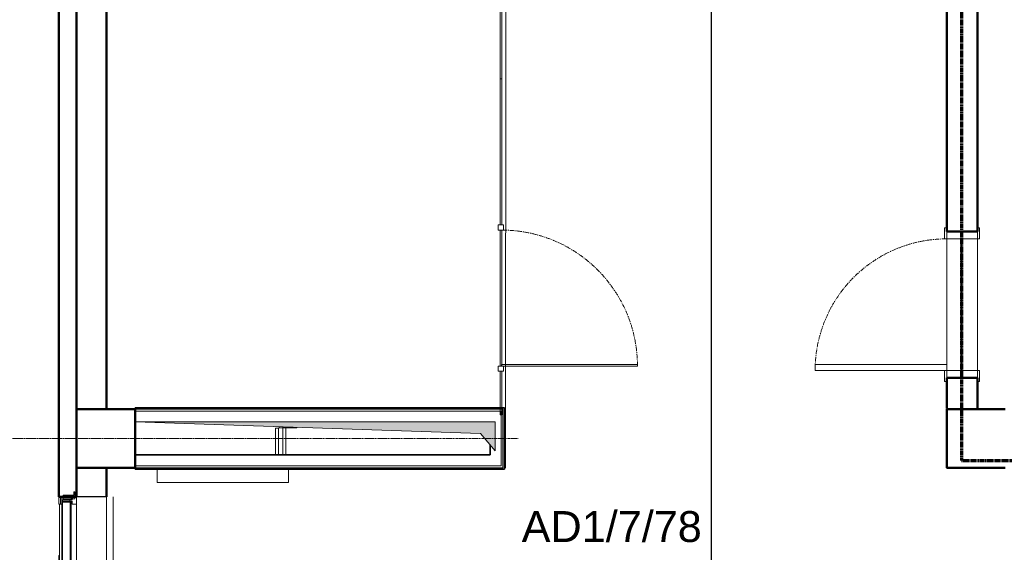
# Model space of a CAD drawing. Header units: millimetres. Extents: x -197461 to 862495, y -970068 to 63888.
# Tile 30 of 205: x -117762 to -111030, y -622045 to -618402. Entities that reach past the tile are written whole.
import ezdxf

# ---------------------------------------------------------------- set-up
doc = ezdxf.new("R2010")
doc.units = ezdxf.units.MM
for name, pattern in [('CENTER', [50.8, 31.75, -6.35, 6.35, -6.35]), ('Grid Line', [22.225, 12.7, -3.175, 3.175, -3.175]), ('HIDDEN', [9.525, 6.35, -3.175]), ('Overhead', [3.96875, 2.38125, -1.5875])]:
    doc.linetypes.add(name, pattern=pattern)
doc.layers.get('0').update_dxf_attribs({"linetype": 'CONTINUOUS'})
for name, color, linetype, lineweight in [('A-AREA', 32, 'CONTINUOUS', 5), ('A-DETL', 90, 'CONTINUOUS', 5), ('A-DETL-GENF', 92, 'CONTINUOUS', 5), ('A-DETL-MEDM', 33, 'CONTINUOUS', 25), ('A-DETL-THIN', 151, 'CONTINUOUS', 5), ('A-DETL-WIDE', 214, 'CONTINUOUS', 35), ('A-Door', 252, 'CONTINUOUS', 0), ('A-FLOR', 192, 'CONTINUOUS', 5), ('A-Glaz-Curt', 4, 'CONTINUOUS', 0), ('A-Wall', 252, 'CONTINUOUS', 0), ('G-IMPT', 8, 'CONTINUOUS', 5), ('I-WALL', 2, 'CONTINUOUS', 18), ('M-EQPM', 50, 'CONTINUOUS', 5), ('P-PIPE', 3, 'CONTINUOUS', 5), ('S-Cols', 52, 'CONTINUOUS', 0), ('S-GRID', 1, 'CONTINUOUS', 9)]:
    doc.layers.add(name, color=color, linetype=linetype, lineweight=lineweight)
doc.layers.add('UAS', color=240, linetype='CONTINUOUS')
doc.styles.add('ARIAL', font='arialbd.ttf')

# ---------------------------------------------------------------- blocks, each defined once
blk = doc.blocks.new('PBL_BIOR_pilndurvis - BIOR 1000 x 2100mm metāla EI-30-4004855-Trešā stāva plāns uz atzīmes 6_800')
at = {"layer": 'A-Door'}
for p, q in [((-525, 105), (-525, 120)), ((-525, 120), (-450, 120)), ((-450, 105), (-500, 105)), ((-500, 105), (-450, 105)), ((-450, 120), (-450, 105)), ((-450, 105), (-450, -105)), ((450, 105), (450, 120)), ((450, 120), (525, 120)), ((500, 105), (450, 105)), ((450, -105), (450, 105)), ((450, 105), (500, 105)), ((525, 120), (525, 105)), ((-525, -120), (-525, -105)), ((-450, -120), (-525, -120)), ((-500, -105), (-450, -105)), ((-450, -105), (-500, -105)), ((-450, -105), (-450, -120)), ((410, -105), (410, -1005)), ((450, -105), (410, -105)), ((450, -105), (450, -1005)), ((450, -120), (450, -105)), ((450, -105), (500, -105)), ((500, -105), (450, -105)), ((525, -120), (450, -120)), ((525, -105), (525, -120)), ((450, -1005), (410, -1005))]:
    blk.add_line(p, q, dxfattribs=at)
at = {"layer": 'A-Door', "color": 250, "linetype": 'CENTER', "lineweight": 5}
blk.add_line((450, -105), (450, -1005), dxfattribs=at)
blk.add_arc((450, -105), 900, 180, 270, dxfattribs=at)
blk = doc.blocks.new('788507_788512_ventil compact cv22 h_ 500mm - wysokość 500mm-V5-Trešā stāva plāns uz atzīmes 6_800')
at = {"layer": 'M-EQPM', "color": 252}
for p, q in [((0, -9.9), (0, -102)), ((900, -9.9), (900, -102)), ((900, -102), (0, -102))]:
    blk.add_line(p, q, dxfattribs=at)
blk = doc.blocks.new('Door-Opening - 1500x9120-3382745-Trešā stāva plāns uz atzīmes 6_800')
at = {"layer": 'A-DETL-GENF', "linetype": 'Overhead'}
for p, q in [((741.8, 102.5), (-758.2, 102.5)), ((-758.2, -102.5), (741.8, -102.5))]:
    blk.add_line(p, q, dxfattribs=at)
at = {"layer": 'A-DETL-MEDM'}
for p, q in [((-758.2, 102.5), (-758.2, -102.5)), ((741.8, -102.5), (741.8, 102.5))]:
    blk.add_line(p, q, dxfattribs=at)
blk = doc.blocks.new('SchueCal_CurtainWall_3335844 - CurtainWall_3335844-3446197-Trešā stāva plāns uz atzīmes 6_800')
at = {"layer": 'A-Glaz-Curt', "lineweight": 18}
for p, q in [((-750, 214), (-750, 194)), ((-700, 214), (-750, 214)), ((-701.5, 203.9), (-748.5, 203.9)), ((-748.5, 203.9), (-748.5, 194)), ((-701.5, 194), (-701.5, 203.9)), ((-700, 194), (-700, 214)), ((700, 214), (700, 194)), ((750, 214), (700, 214)), ((748.5, 203.9), (701.5, 203.9)), ((701.5, 203.9), (701.5, 194)), ((748.5, 194), (748.5, 203.9)), ((750, 194), (750, 214)), ((-737, 185), (-762, 185)), ((-762, 185), (-762, 111)), ((-750, 194), (-700, 194)), ((-748.5, 194), (-701.5, 194)), ((-737, 105), (-737, 185)), ((-720, 188.7), (-730, 188.7)), ((-730, 188.7), (-730, 140)), ((-720, 140), (-730, 140)), ((-730, 140), (-730, 124)), ((-730, 140), (-720, 140)), ((-720, 140), (-720, 188.7)), ((-720, 124), (-720, 140)), ((-713, 189), (-713, 137)), ((713, 189), (-713, 189)), ((-713, 137), (713, 137)), ((700, 194), (750, 194)), ((701.5, 194), (748.5, 194)), ((713, 137), (713, 189)), ((730, 188.7), (720, 188.7)), ((720, 188.7), (720, 140)), ((730, 140), (720, 140)), ((720, 140), (720, 124)), ((720, 140), (730, 140)), ((730, 140), (730, 188.7)), ((730, 124), (730, 140)), ((762, 185), (737, 185)), ((737, 185), (737, 105)), ((762, 111), (762, 185)), ((-762, 111), (-785, 111)), ((-785, 111), (-785, 105)), ((-785, 105), (-737, 105)), ((-750, 130), (-750, 122)), ((-737.6, 130), (-750, 130)), ((-730, 124), (-750, 124)), ((-750, 124), (-750, 93)), ((-750, 122), (-737.6, 122)), ((-737.6, 122), (-737.6, 130)), ((-700, 124), (-720, 124)), ((-700, 93), (-700, 124)), ((720, 124), (700, 124)), ((700, 124), (700, 93)), ((750, 124), (730, 124)), ((737, 105), (785, 105)), ((750, 130), (737.6, 130)), ((737.6, 130), (737.6, 122)), ((737.6, 122), (750, 122)), ((750, 122), (750, 130)), ((750, 93), (750, 124)), ((785, 111), (762, 111)), ((785, 105), (785, 111))]:
    blk.add_line(p, q, dxfattribs=at)
at = {"layer": 'G-IMPT'}
for p, q in [((201.5, 280), (70.5, 280)), ((70.5, 278.7), (70.5, 270)), ((70.5, 270), (70.5, 261.3)), ((201.5, 213), (201.5, 280)), ((-699.5, 194), (-699.5, 209)), ((-699.5, 209), (699.5, 209)), ((70.5, 260), (181.5, 260)), ((175.2, 213), (175.2, 209)), ((175.2, 209), (175.2, 213)), ((207.7, 213), (175.2, 213)), ((181.5, 260), (181.5, 213)), ((207.7, 209), (207.7, 213)), ((207.7, 209), (207.7, 213)), ((350, 214), (300, 214)), ((300, 214), (300, 209)), ((350, 209), (350, 214)), ((699.5, 209), (699.5, 194)), ((-748.5, 194), (-701.5, 194)), ((-720, 188.7), (-715, 188.7)), ((-720, 140), (-715, 140)), ((-720, 140), (-715, 140)), ((-720, 137), (-715, 137)), ((-720, 137), (-715, 137)), ((-715, 137), (-720, 137)), ((-720, 137), (-715, 137)), ((-720, 137), (-715, 137)), ((-715, 140), (-715, 188.7)), ((-715, 188.7), (-713, 188.7)), ((-715, 130), (-715, 140)), ((-715, 140), (-713, 140)), ((-715, 140), (-713, 140)), ((-712, 189.1), (312, 189.1)), ((699.5, 194), (-699.5, 194)), ((-694, 194), (-694, 189.1)), ((-694, 189.1), (-694, 194)), ((294, 189.1), (294, 194)), ((294, 189.1), (294, 194)), ((701.5, 194), (748.5, 194)), ((713, 188.7), (715, 188.7)), ((713, 140), (715, 140)), ((713, 140), (715, 140)), ((715, 140), (715, 188.7)), ((715, 140), (715, 130)), ((715, 137), (720, 137)), ((720, 137), (715, 137)), ((715, 137), (720, 137)), ((720, 137), (715, 137)), ((715, 137), (720, 137)), ((715, 137), (720, 137)), ((-715, 134), (-719.9, 134)), ((-719.9, 134), (-719.9, 124)), ((-715, 124), (-715, 130)), ((-715, 130), (715, 130)), ((715, 130), (715, 124))]:
    blk.add_line(p, q, dxfattribs=at)
at = {"layer": 'G-IMPT', "flags": 128}
for points in [[(181.5, 260), (184.4, 262.9), (191.5, 270)], [(191.5, 270), (184.4, 262.9), (181.5, 260)], [(201.5, 280), (198.6, 277.1), (191.5, 270)], [(191.5, 270), (198.6, 277.1), (201.5, 280)]]:
    blk.add_lwpolyline(points, dxfattribs=at)
at = {"layer": 'G-IMPT'}
for start, end in [(0, 180), (180, 218.7141), (321.2859, 0)]:
    blk.add_arc((-642, 216.3), 12, start, end, dxfattribs=at)
blk = doc.blocks.new('SchueCal_CurtainWall_3335844 - Type 1-3525513-Trešā stāva plāns uz atzīmes 6_800')
blk.add_blockref('SchueCal_CurtainWall_3335844 - CurtainWall_3335844-3446197-Trešā stāva plāns uz atzīmes 6_800', (0, 0))
blk = doc.blocks.new('PBL_BIOR_stiklotas_GEZE_02 - BIOR 1000 x 2100mm BIOR 1000 x 2100mm stiklojumā-V7-Trešā stāva plāns uz atzīmes 6_800')
at = {"layer": 'A-Door'}
for p, q in [((455, 40), (455, 970)), ((465, 970), (455, 970)), ((465, 40), (465, 970)), ((-465, 53), (-500, 53)), ((-500, 53), (-500, 41.9)), ((-500, 31.9), (-500, 17)), ((-500, 17), (-465, 17)), ((-465, 17), (-465, 53)), ((465, 40), (455, 40)), ((500, 53), (465, 53)), ((465, 53), (465, 17)), ((465, 17), (500, 17)), ((500, 42), (500, 53)), ((500, 17), (500, 32))]:
    blk.add_line(p, q, dxfattribs=at)
at = {"layer": 'A-Door', "color": 250, "linetype": 'CENTER', "lineweight": 5}
blk.add_line((465, 40), (465, 970), dxfattribs=at)
blk.add_arc((465, 40), 930, 90, 180, dxfattribs=at)
blk = doc.blocks.new('System Panel - pbl - bior - geze starpsienas stiklojums-3638960-Trešā stāva plāns uz atzīmes 6_800')
at = {"layer": 'A-Glaz-Curt', "color": 255}
for p, q in [((-465, 10), (465, 10)), ((465, 0), (-465, 0))]:
    blk.add_line(p, q, dxfattribs=at)
blk = doc.blocks.new('System Panel - pbl - bior - geze starpsienas stiklojums-3928903-Trešā stāva plāns uz atzīmes 6_800')
at = {"layer": 'A-Glaz-Curt', "lineweight": 18}
for p, q in [((149.4, 10), (-149.4, 10)), ((-149.4, 10), (-149.4, 0)), ((-149.4, 0), (149.4, 0)), ((149.4, 0), (149.4, 10))]:
    blk.add_line(p, q, dxfattribs=at)
blk = doc.blocks.new('System Panel - pbl - bior - geze starpsienas stiklojums-3889441-Trešā stāva plāns uz atzīmes 6_800')
at = {"layer": 'A-Glaz-Curt', "lineweight": 18}
for p, q in [((500, 10), (-500, 10)), ((-500, 10), (-500, 0)), ((-500, 0), (500, 0)), ((500, 0), (500, 10))]:
    blk.add_line(p, q, dxfattribs=at)
blk = doc.blocks.new('System Panel - pbl - bior - geze starpsienas stiklojums-3633784-Trešā stāva plāns uz atzīmes 6_800')
at = {"layer": 'A-Glaz-Curt', "lineweight": 18}
for p, q in [((500, 10), (-500, 10)), ((-500, 10), (-500, 0)), ((-500, 0), (500, 0)), ((500, 0), (500, 10))]:
    blk.add_line(p, q, dxfattribs=at)

msp = doc.modelspace()

# ---------------------------------------------------------------- hatches: boundary and pattern name
at = {"layer": 'A-DETL-GENF', "true_color": 0x636466}
msp.add_hatch(color=251, dxfattribs=at).paths.add_polyline_path([(-114510.81104, -621351.30086), (-114510.81104, -621153.80086), (-116967.62531, -621153.98943), (-114610.27557, -621232.11524), (-114510.81919, -621351.29109)], flags=0)
at = {"layer": 'A-Wall', "true_color": 0x636466}
msp.add_hatch(color=251, dxfattribs=at).paths.add_polyline_path([(-117173.31557, -621066.49605), (-117168.31557, -621066.48943), (-117168.31557, -615166.49926), (-117173.31557, -615166.51684), (-117173.31557, -621066.48943)], flags=0)
h = msp.add_hatch(color=251, dxfattribs=at)
h.paths.add_polyline_path([(-111423.31212, -621061.30742), (-111418.32081, -621061.3007), (-111418.32065, -620851.30742), (-111423.31901, -620851.3763), (-111423.32065, -621061.30742)], flags=0)
h.paths.add_polyline_path([(-111423.32065, -619851.30578), (-111418.32065, -619851.30578), (-111418.32065, -616966.17226), (-111423.32065, -616966.22572), (-111423.31901, -619614.10577)], flags=0)
h.paths.add_polyline_path([(-111423.29398, -616766.17243), (-111418.32065, -616764.9225), (-111418.31524, -615171.30413), (-111218.32065, -615171.30413), (-111218.32599, -615166.30742), (-111423.32065, -615166.30742), (-111423.32065, -616766.17243)], flags=0)
h = msp.add_hatch(color=251, dxfattribs=at)
h.paths.add_polyline_path([(-111218.32065, -621061.3007), (-111213.32065, -621061.30053), (-111213.32065, -620851.30742), (-111218.32065, -620851.30742), (-111218.32065, -621053.16294)], flags=0)
h.paths.add_polyline_path([(-111218.32065, -619851.30742), (-111213.32104, -619851.30496), (-111213.32065, -615166.30413), (-111218.32065, -615166.30742), (-111218.32065, -619792.4777)], flags=0)
h = msp.add_hatch(color=251, dxfattribs=at)
h.paths.add_polyline_path([(-117173.31557, -623366.29922), (-117168.31557, -623366.29266), (-117168.31557, -623166.30086), (-117173.31557, -623166.30086), (-117173.31533, -623366.29266)], flags=0)
h.paths.add_polyline_path([(-117173.31557, -621666.30086), (-117168.31557, -621666.30086), (-117168.31557, -621466.49927), (-117173.31557, -621466.62437), (-117173.31557, -621649.41925)], flags=0)

# ---------------------------------------------------------------- linework, layer by layer
at = {"layer": 'A-AREA', "color": 251, "true_color": 0x636466}
msp.add_line((-117123.31524, -623166.10737), (-117123.36443, -621666.10737), dxfattribs=at)
at = {"layer": 'A-DETL', "color": 252, "linetype": 'HIDDEN', "lineweight": 70, "true_color": 0x939598}
msp.add_line((-111323.32065, -610766.30413), (-111323.32065, -621416.12592), dxfattribs=at)
at = {"layer": 'A-DETL', "color": 251, "linetype": 'HIDDEN', "lineweight": 70, "true_color": 0x636466}
msp.add_line((-111323.32065, -621416.12592), (-108322.03294, -621416.12592), dxfattribs=at)
at = {"layer": 'A-DETL-THIN', "color": 251, "true_color": 0x636466}
for p, q in [((-114510.81104, -621153.80086), (-116973.31524, -621153.80086)), ((-116973.31524, -621153.80086), (-114610.27557, -621232.11524)), ((-114510.81104, -621351.30086), (-114510.81104, -621153.80086)), ((-114610.27557, -621232.11524), (-114510.81104, -621351.30086))]:
    msp.add_line(p, q, dxfattribs=at)
at = {"layer": 'A-DETL-WIDE', "color": 251, "true_color": 0x636466}
for p, q in [((-111323.32065, -619901.30742), (-111323.32065, -620801.30742)), ((-111323.32065, -621061.30414), (-111323.32065, -621066.30414))]:
    msp.add_line(p, q, dxfattribs=at)
at = {"layer": 'A-FLOR', "color": 251, "true_color": 0x636466}
for p, q in [((-114438.28558, -616976.24782), (-114440.86331, -621466.45073)), ((-111423.32317, -619826.30742), (-111423.38537, -617926.30086)), ((-111323.30589, -620801.30742), (-111323.33535, -619901.30742)), ((-111323.33049, -619901.30742), (-111323.32065, -620801.30742)), ((-114448.12793, -621066.40662), (-114440.63365, -621066.40637)), ((-111423.31196, -621066.30742), (-111423.31212, -621061.30742)), ((-111223.26274, -621061.30086), (-111223.26258, -621066.30086)), ((-111213.31378, -621061.30053), (-111213.31361, -621066.29725)), ((-116013.69321, -621378.80086), (-116968.31524, -621378.80086)), ((-115964.03687, -621378.80086), (-115993.08422, -621378.80086)), ((-114545.62793, -621378.80086), (-115942.70087, -621378.80086)), ((-114440.86331, -621466.45073), (-114448.12793, -621466.45073)), ((-111423.29868, -621471.30742), (-111423.29884, -621466.30742)), ((-111023.30999, -621471.2943), (-111423.29868, -621471.30742))]:
    msp.add_line(p, q, dxfattribs=at)
at = {"layer": 'A-Wall', "color": 251, "lineweight": 50, "true_color": 0x636466}
for p, q in [((-117494.11225, -614766.5065), (-117494.11225, -621666.30086)), ((-117373.11225, -621666.30086), (-117373.11225, -614766.50254)), ((-117373.31557, -615166.49926), (-117373.31557, -621066.49927)), ((-117168.31557, -621066.49927), (-117168.31557, -615166.49926)), ((-111213.32065, -619851.30742), (-111213.32065, -615166.30413)), ((-111423.32065, -616966.17243), (-111423.32065, -619851.30742)), ((-111423.32065, -619851.30742), (-111213.32065, -619851.30742)), ((-111213.32065, -620851.30742), (-111423.32065, -620851.30742)), ((-111423.32065, -620851.30742), (-111423.32065, -621061.30742)), ((-111213.32065, -621061.30053), (-111213.32065, -620851.30742)), ((-117373.31557, -621066.49927), (-117168.31557, -621066.49927)), ((-117168.31557, -621466.49927), (-117373.31557, -621466.49927)), ((-117373.31557, -621466.49927), (-117373.31557, -621666.30086)), ((-117168.31557, -621666.30086), (-117168.31557, -621466.49927)), ((-117494.11225, -621666.30086), (-117373.31524, -621666.30086))]:
    msp.add_line(p, q, dxfattribs=at)
at = {"layer": 'A-Wall', "color": 251, "lineweight": 5, "true_color": 0x636466}
for p, q in [((-117493.11225, -614766.50647), (-117493.11225, -621666.30086)), ((-117173.31557, -615166.49926), (-117173.31557, -621066.49927)), ((-111418.32065, -615171.30413), (-111418.32065, -619851.30742)), ((-111218.32065, -615171.30413), (-111218.32065, -619851.30742)), ((-111423.32065, -620801.30742), (-111423.32065, -619901.30742)), ((-111213.32065, -619901.30742), (-111213.32065, -620801.30742)), ((-111418.32065, -620851.30742), (-111418.32065, -621061.30726)), ((-111218.32065, -620851.30742), (-111218.32065, -621061.3007)), ((-114458.12793, -621066.40695), (-116973.31397, -621066.48943)), ((-114470.62793, -621078.90736), (-116973.31356, -621078.98943)), ((-114470.62793, -621453.90768), (-114470.62793, -621078.90736)), ((-114458.12793, -621466.40768), (-114458.12793, -621066.40695)), ((-111423.32065, -621061.30742), (-111213.32065, -621061.30053)), ((-117173.31557, -621466.49927), (-117173.31557, -621666.30086)), ((-116973.31057, -621453.90768), (-114470.62793, -621453.90768)), ((-116973.31057, -621466.40768), (-114458.12793, -621466.40768))]:
    msp.add_line(p, q, dxfattribs=at)
at = {"layer": 'I-WALL', "color": 251, "lineweight": 35, "true_color": 0x636466}
for p, q in [((-114448.12793, -621056.40662), (-116973.3143, -621056.48943)), ((-116973.3143, -621056.48943), (-116973.3111, -621153.98943)), ((-114448.12793, -621476.40768), (-114448.12793, -621056.40662)), ((-116973.3111, -621153.98943), (-116967.63093, -621153.98925)), ((-114545.62793, -621309.58073), (-114545.62793, -621378.90768)), ((-114545.62793, -621378.90768), (-116973.31057, -621378.90768)), ((-116973.31057, -621378.90768), (-116973.31057, -621476.40768)), ((-116973.31057, -621476.40768), (-114448.12793, -621476.40768))]:
    msp.add_line(p, q, dxfattribs=at)
at = {"layer": 'P-PIPE', "color": 251, "true_color": 0x636466}
for p, q in [((-116014.0822, -621196.7581), (-115992.7462, -621196.75512)), ((-116014.0822, -621196.7581), (-116014.0567, -621378.90768)), ((-115992.7207, -621378.90768), (-115992.7462, -621196.75512)), ((-115989.1272, -621193.13511), (-115989.12795, -621187.80111)), ((-115989.1272, -621193.13511), (-115867.94666, -621193.11815)), ((-115964.03635, -621187.24975), (-115964.03687, -621378.90768)), ((-115942.70087, -621378.90768), (-115942.70035, -621187.95685)), ((-115867.9471, -621189.99356), (-115867.94666, -621193.11815))]:
    msp.add_line(p, q, dxfattribs=at)
at = {"layer": 'S-Cols', "color": 251, "lineweight": 50, "true_color": 0x636466}
for p, q in [((-116973.3218, -621066.48943), (-117373.3218, -621066.50255)), ((-117373.3218, -621066.50255), (-117373.30868, -621466.50255)), ((-116973.30868, -621466.48943), (-116973.3218, -621066.48943)), ((-111023.3218, -621066.2943), (-111423.3218, -621066.30742)), ((-111423.3218, -621066.30742), (-111423.30868, -621466.30742)), ((-117373.30868, -621466.50255), (-116973.30868, -621466.48943)), ((-111423.30868, -621466.30742), (-111023.30868, -621466.2943))]:
    msp.add_line(p, q, dxfattribs=at)
at = {"layer": 'S-GRID', "color": 251, "linetype": 'Grid Line', "true_color": 0x636466}
msp.add_line((-121135.13681, -621266.30086), (-114354.37943, -621266.30086), dxfattribs=at)
at = {"layer": 'UAS', "color": 1}
msp.add_lwpolyline([(-85712.66144, -626869.22263), (-115719.39479, -626869.22263), (-115719.39479, -623343.93781), (-113031.39148, -623343.93781), (-113031.39148, -618259.07306), (-115618.42082, -618259.07306), (-115618.42082, -616874.2818), (-113418.26785, -616874.2818), (-113418.26785, -617335.86961), (-111072.24243, -617335.86961), (-111072.24243, -618222.63558), (-101448.0894, -618222.63558)], dxfattribs=at)

# ---------------------------------------------------------------- block references
at = {"layer": 'A-Door', "color": 251, "true_color": 0x636466}
for name, p, rotation in [('PBL_BIOR_stiklotas_GEZE_02 - BIOR 1000 x 2100mm BIOR 1000 x 2100mm stiklojumā-V7-Trešā stāva plāns uz atzīmes 6_800', (-114508.12793, -620306.42318), 270.0000000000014), ('PBL_BIOR_pilndurvis - BIOR 1000 x 2100mm metāla EI-30-4004855-Trešā stāva plāns uz atzīmes 6_800', (-111318.32065, -620351.30742), 269.9999999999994), ('Door-Opening - 1500x9120-3382745-Trešā stāva plāns uz atzīmes 6_800', (-117270.81524, -622408.1122), 89.99999999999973)]:
    msp.add_blockref(name, p, dxfattribs=dict(at, rotation=rotation))
at = {"layer": 'A-Glaz-Curt', "color": 251, "true_color": 0x636466}
for name, p, rotation in [('System Panel - pbl - bior - geze starpsienas stiklojums-3633784-Trešā stāva plāns uz atzīmes 6_800', (-114476.22779, -618306.42318), 270.0018790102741), ('System Panel - pbl - bior - geze starpsienas stiklojums-3889441-Trešā stāva plāns uz atzīmes 6_800', (-114476.195, -619306.42318), 270.0018790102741), ('System Panel - pbl - bior - geze starpsienas stiklojums-3638960-Trešā stāva plāns uz atzīmes 6_800', (-114476.1622, -620306.42318), 270.0018790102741), ('System Panel - pbl - bior - geze starpsienas stiklojums-3928903-Trešā stāva plāns uz atzīmes 6_800', (-114476.14091, -620955.79036), 270.0018790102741), ('SchueCal_CurtainWall_3335844 - Type 1-3525513-Trešā stāva plāns uz atzīmes 6_800', (-117280.31524, -622416.30086), 89.99999999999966)]:
    msp.add_blockref(name, p, dxfattribs=dict(at, rotation=rotation))
at = {"layer": 'M-EQPM', "color": 251, "true_color": 0x636466, "rotation": 0.001879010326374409}
msp.add_blockref('788507_788512_ventil compact cv22 h_ 500mm - wysokość 500mm-V5-Trešā stāva plāns uz atzīmes 6_800', (-116823.37098, -621466.49599), dxfattribs=at)

# ---------------------------------------------------------------- next in the draw order: texts
at = {"layer": 'UAS', "color": 251, "linetype": 'Continuous', "lineweight": 20, "true_color": 0x636466, "insert": (-113714.05139, -621870.46048), "char_height": 211.4384766, "width": 1051.7117129, "attachment_point": 5, "style": 'ARIAL', "bg_fill": 3, "box_fill_scale": 1.1, "bg_fill_color": 256, "bg_fill_transparency": 0}
msp.add_mtext('\\A1;{\\fArial|b0|i0|c186|p34;\\C1;AD1/7/78}', dxfattribs=at)

doc.saveas('drawing.dxf')
